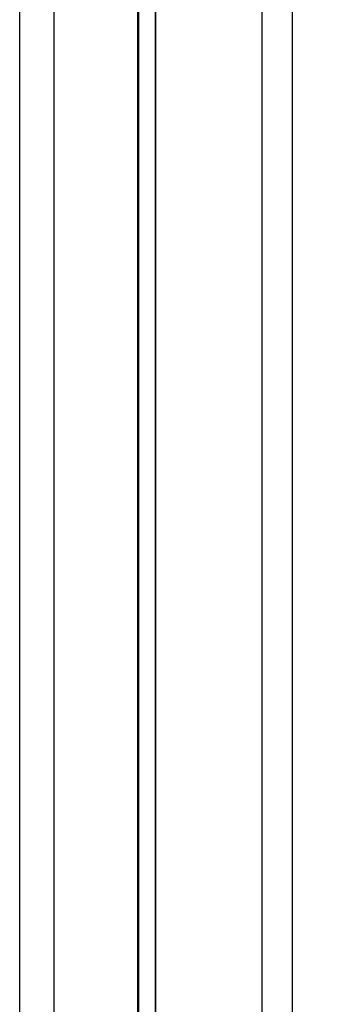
# Model space of a CAD drawing. Header units: millimetres. Extents: x -88 to 88, y -12 to 103.
# Tile 2 of 256: x -88.26 to -84.44, y 8.11 to 20.47. Entities that reach past the tile are written whole.
import ezdxf

# ---------------------------------------------------------------- set-up
doc = ezdxf.new("R2010")
doc.units = ezdxf.units.MM
doc.layers.add('BOTTOM', color=7, linetype='Continuous', true_color=0x7d26cd)
doc.layers.add('TOP', color=7, linetype='Continuous', true_color=0xc80000)

msp = doc.modelspace()

# ---------------------------------------------------------------- linework, layer by layer
at = {"layer": 'BOTTOM', "color": 9, "true_color": 0xc0c0c0}
for points in [[(-86.551, 96.304), (-86.551, 6.096)], [(-86.551, 6.096), (-86.551, 96.304)], [(-86.551, 6.096), (-86.551, 96.304)]]:
    msp.add_lwpolyline(points, dxfattribs=at)
at = {"layer": 'TOP', "color": 254, "true_color": 0xcad1ee}
for points in [[(-86.771, 6.096), (-86.771, 96.304)], [(-86.761, 6.096), (-86.761, 96.304)], [(-85.214, 92.732), (-85.214, 6.134)], [(-84.827, 6.522), (-84.827, 91.522)], [(-88.258, 55.943), (-88.258, 6.089)], [(-87.824, 6.523), (-87.824, 55.943)]]:
    msp.add_lwpolyline(points, dxfattribs=at)
at = {"layer": 'TOP', "color": 254, "true_color": 0xcad1ee, "extrusion": (1, 0, 0)}
msp.add_lwpolyline([(6.096, -11.5), (96.304, -11.5)], dxfattribs=at)
at = {"layer": 'TOP', "color": 254, "true_color": 0xcad1ee, "extrusion": (0.999999, -0.001241, -4.41575e-05)}
msp.add_lwpolyline([(6.743, 8.921), (55.659, 10.662)], dxfattribs=at)
at = {"layer": 'TOP', "color": 254, "true_color": 0xcad1ee, "extrusion": (0.999999, -0.001241, -4.41597e-05)}
msp.add_lwpolyline([(55.46, 12.146), (6.788, 10.414)], dxfattribs=at)
at = {"layer": 'TOP', "color": 254, "true_color": 0xcad1ee, "extrusion": (0.999999, -0.001241, -4.41721e-05)}
msp.add_lwpolyline([(6.752, 11.416), (55.425, 13.148)], dxfattribs=at)
at = {"layer": 'TOP', "color": 254, "true_color": 0xcad1ee, "extrusion": (0.999999, -0.001242, -4.41936e-05)}
msp.add_lwpolyline([(55.409, 13.591), (6.736, 11.859)], dxfattribs=at)

doc.saveas('drawing.dxf')
